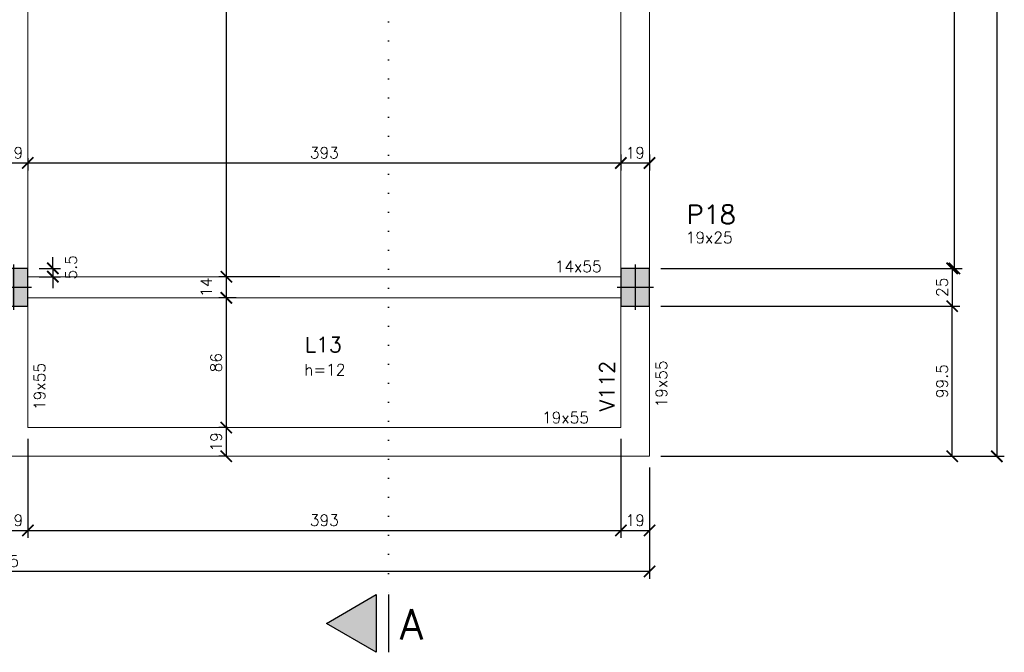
# Model space of a CAD drawing. Header units: centimetres. Extents: x 2886 to 4094, y 1074 to 3107.
# Tile 2 of 6: x 3441 to 4094, y 1074 to 1493. Entities that reach past the tile are written whole.
import ezdxf

# ---------------------------------------------------------------- set-up
doc = ezdxf.new("R2010")
doc.units = ezdxf.units.CM
doc.linetypes.add('DOT', pattern=[0.25, 0, -0.25])
for name, color, linetype in [('0.1mm', 1, 'Continuous'), ('0.2mm', 2, 'Continuous'), ('_COTA', 1, 'Continuous'), ('HATCH_2', 253, 'Continuous'), ('Pilares', 5, 'Continuous'), ('TEXTO 04', 6, 'Continuous'), ('Texto Viga', 6, 'Continuous')]:
    doc.layers.add(name, color=color, linetype=linetype)
for name, color, linetype, lineweight in [('Texto Dimensoes', 2, 'Continuous', 9), ('Texto Pilar', 4, 'Continuous', 9), ('Vigas', 3, 'Continuous', 9)]:
    doc.layers.add(name, color=color, linetype=linetype, lineweight=lineweight)
doc.styles.add('R100', font='romans.shx', dxfattribs={"height": 12.5})
doc.styles.add('R60', font='romans.shx', dxfattribs={"height": 7.5})
doc.styles.add('R80', font='romans.shx', dxfattribs={"height": 10})
doc.styles.add('TITULO 1', font='romans.shx', dxfattribs={"height": 20})
doc.dimstyles.new('Cotas', dxfattribs={"dimtxt": 7.5, "dimasz": 7.5, "dimexe": 5, "dimexo": 7.5, "dimgap": 3, "dimtad": 1, "dimdec": 1, "dimzin": 12, "dimdsep": 46, "dimtxsty": 'R60', "dimblk": 'ARCHTICK', "dimcen": 0.09, "dimclrd": 256, "dimclre": 256, "dimclrt": 2, "dimaunit": 1, "dimadec": 3, "dimazin": 3, "dimtfac": 1, "dimtdec": 1, "dimtmove": 2, "dimatfit": 2, "dimldrblk": 'ARCHTICK', "dimfxl": 1, "dimtolj": 1, "dimtzin": 0, "dimarcsym": 0})

# ---------------------------------------------------------------- blocks, each defined once
blk = doc.blocks.new('_ArchTick')
at = {"color": 0, "linetype": 'ByBlock', "const_width": 0.15}
blk.add_lwpolyline([(-0.5, -0.5), (0.5, 0.5)], dxfattribs=at)
blk = doc.blocks.new('*D190')
at = {"layer": '_COTA', "lineweight": -2, "transparency": 16777216}
for p, q in [((3427.61, 1401.22), (3427.61, 1393.01)), ((3427.61, 1398.01), (3446.61, 1398.01)), ((3446.61, 1401.22), (3446.61, 1393.01))]:
    blk.add_line(p, q, dxfattribs=at)
at = {"layer": 'Defpoints', "color": 0, "transparency": 16777216}
for p in [(3427.61, 1408.72), (3446.61, 1408.72), (3446.61, 1398.01)]:
    blk.add_point(p, dxfattribs=at)
at = {"layer": '_COTA', "lineweight": -2, "transparency": 16777216, "xscale": 7.5, "yscale": 7.5, "zscale": 7.5, "rotation": 180}
blk.add_blockref('_ArchTick', (3427.61, 1398.01), dxfattribs=at)
at = {"layer": '_COTA', "lineweight": -2, "transparency": 16777216, "xscale": 7.5, "yscale": 7.5, "zscale": 7.5}
blk.add_blockref('_ArchTick', (3446.61, 1398.01), dxfattribs=at)
at = {"layer": '_COTA', "color": 2, "transparency": 16777216, "insert": (3437.11, 1404.76), "char_height": 7.5, "attachment_point": 5, "style": 'R60'}
blk.add_mtext('\\A1;19', dxfattribs=at)
blk = doc.blocks.new('*D191')
at = {"layer": '_COTA', "lineweight": -2, "transparency": 16777216}
for p, q in [((3446.61, 1401.21), (3446.61, 1393.01)), ((3446.61, 1398.01), (3839.61, 1398.01)), ((3839.61, 1401.21), (3839.61, 1393.01))]:
    blk.add_line(p, q, dxfattribs=at)
at = {"layer": 'Defpoints', "color": 0, "transparency": 16777216}
for p in [(3446.61, 1408.71), (3839.61, 1408.71), (3839.61, 1398.01)]:
    blk.add_point(p, dxfattribs=at)
at = {"layer": '_COTA', "lineweight": -2, "transparency": 16777216, "xscale": 7.5, "yscale": 7.5, "zscale": 7.5, "rotation": 180}
blk.add_blockref('_ArchTick', (3446.61, 1398.01), dxfattribs=at)
at = {"layer": '_COTA', "lineweight": -2, "transparency": 16777216, "xscale": 7.5, "yscale": 7.5, "zscale": 7.5}
blk.add_blockref('_ArchTick', (3839.61, 1398.01), dxfattribs=at)
at = {"layer": '_COTA', "color": 2, "transparency": 16777216, "insert": (3643.11, 1404.76), "char_height": 7.5, "attachment_point": 5, "style": 'R60'}
blk.add_mtext('\\A1;393', dxfattribs=at)
blk = doc.blocks.new('*D192')
at = {"layer": '_COTA', "lineweight": -2, "transparency": 16777216}
for p, q in [((3839.61, 1403.57), (3839.61, 1393.01)), ((3858.61, 1403.57), (3858.61, 1393.01)), ((3839.61, 1398.01), (3858.61, 1398.01))]:
    blk.add_line(p, q, dxfattribs=at)
at = {"layer": 'Defpoints', "color": 0, "transparency": 16777216}
for p in [(3839.61, 1411.07), (3858.61, 1411.07), (3858.61, 1398.01)]:
    blk.add_point(p, dxfattribs=at)
at = {"layer": '_COTA', "lineweight": -2, "transparency": 16777216, "xscale": 7.5, "yscale": 7.5, "zscale": 7.5, "rotation": 180}
blk.add_blockref('_ArchTick', (3839.61, 1398.01), dxfattribs=at)
at = {"layer": '_COTA', "lineweight": -2, "transparency": 16777216, "xscale": 7.5, "yscale": 7.5, "zscale": 7.5}
blk.add_blockref('_ArchTick', (3858.61, 1398.01), dxfattribs=at)
at = {"layer": '_COTA', "color": 2, "transparency": 16777216, "insert": (3849.11, 1404.76), "char_height": 7.5, "attachment_point": 5, "style": 'R60'}
blk.add_mtext('\\A1;19', dxfattribs=at)
blk = doc.blocks.new('*D196')
at = {"layer": '_COTA', "lineweight": -2, "transparency": 16777216}
for p, q in [((3463.23, 1328.12), (3463.23, 1335.62)), ((3454.11, 1328.12), (3468.23, 1328.12)), ((3463.23, 1328.12), (3463.23, 1322.62)), ((3454.11, 1322.62), (3468.23, 1322.62)), ((3463.23, 1322.62), (3463.23, 1315.12))]:
    blk.add_line(p, q, dxfattribs=at)
at = {"layer": 'Defpoints', "color": 0, "transparency": 16777216}
for p in [(3446.61, 1328.12), (3446.61, 1322.62), (3463.23, 1322.62)]:
    blk.add_point(p, dxfattribs=at)
at = {"layer": '_COTA', "lineweight": -2, "transparency": 16777216, "xscale": 7.5, "yscale": 7.5, "zscale": 7.5}
for p, rotation in [((3463.23, 1328.12), 270), ((3463.23, 1322.62), 90)]:
    blk.add_blockref('_ArchTick', p, dxfattribs=dict(at, rotation=rotation))
at = {"layer": '_COTA', "color": 2, "transparency": 16777216, "insert": (3475.27, 1328.82), "char_height": 7.5, "attachment_point": 5, "rotation": 90, "style": 'R60'}
blk.add_mtext('\\A1;5.5', dxfattribs=at)
blk = doc.blocks.new('*D197')
at = {"layer": '_COTA', "lineweight": -2, "transparency": 16777216}
for p, q in [((3866.11, 1303.12), (4064.14, 1303.12)), ((4059.14, 1203.62), (4059.14, 1303.12)), ((3866.11, 1203.62), (4064.14, 1203.62))]:
    blk.add_line(p, q, dxfattribs=at)
at = {"layer": 'Defpoints', "color": 0, "transparency": 16777216}
for p in [(3858.61, 1303.12), (4059.14, 1303.12), (3858.61, 1203.62)]:
    blk.add_point(p, dxfattribs=at)
at = {"layer": '_COTA', "lineweight": -2, "transparency": 16777216, "xscale": 7.5, "yscale": 7.5, "zscale": 7.5}
for p, rotation in [((4059.14, 1303.12), 90), ((4059.14, 1203.62), 270)]:
    blk.add_blockref('_ArchTick', p, dxfattribs=dict(at, rotation=rotation))
at = {"layer": '_COTA', "color": 2, "transparency": 16777216, "insert": (4052.39, 1253.37), "char_height": 7.5, "attachment_point": 5, "rotation": 90, "style": 'R60'}
blk.add_mtext('\\A1;99.5', dxfattribs=at)
blk = doc.blocks.new('*D198')
at = {"layer": '_COTA', "lineweight": -2, "transparency": 16777216}
for p, q in [((3866.11, 1328.12), (4064.14, 1328.12)), ((4059.14, 1328.12), (4059.14, 1303.12)), ((3866.11, 1303.12), (4064.14, 1303.12))]:
    blk.add_line(p, q, dxfattribs=at)
at = {"layer": 'Defpoints', "color": 0, "transparency": 16777216}
for p in [(3858.61, 1328.12), (3858.61, 1303.12), (4059.14, 1303.12)]:
    blk.add_point(p, dxfattribs=at)
at = {"layer": '_COTA', "lineweight": -2, "transparency": 16777216, "xscale": 7.5, "yscale": 7.5, "zscale": 7.5}
for p, rotation in [((4059.14, 1328.12), 90), ((4059.14, 1303.12), 270)]:
    blk.add_blockref('_ArchTick', p, dxfattribs=dict(at, rotation=rotation))
at = {"layer": '_COTA', "color": 2, "transparency": 16777216, "insert": (4052.39, 1315.62), "char_height": 7.5, "attachment_point": 5, "rotation": 90, "style": 'R60'}
blk.add_mtext('\\A1;25', dxfattribs=at)
blk = doc.blocks.new('*D199')
at = {"layer": '_COTA', "lineweight": -2, "transparency": 16777216}
for p, q in [((4009.61, 1743.6), (4065.64, 1743.6)), ((4060.64, 1328.12), (4060.64, 1743.6)), ((3866.11, 1328.12), (4065.64, 1328.12))]:
    blk.add_line(p, q, dxfattribs=at)
at = {"layer": 'Defpoints', "color": 0, "transparency": 16777216}
for p in [(4002.11, 1743.6), (4060.64, 1743.6), (3858.61, 1328.12)]:
    blk.add_point(p, dxfattribs=at)
at = {"layer": '_COTA', "lineweight": -2, "transparency": 16777216, "xscale": 7.5, "yscale": 7.5, "zscale": 7.5}
for p, rotation in [((4060.64, 1743.6), 90), ((4060.64, 1328.12), 270)]:
    blk.add_blockref('_ArchTick', p, dxfattribs=dict(at, rotation=rotation))
at = {"layer": '_COTA', "color": 2, "transparency": 16777216, "insert": (4053.89, 1535.86), "char_height": 7.5, "attachment_point": 5, "rotation": 90, "style": 'R60'}
blk.add_mtext('\\A1;415.5', dxfattribs=at)
blk = doc.blocks.new('*D202')
at = {"layer": '_COTA', "lineweight": -2, "transparency": 16777216}
for p, q in [((4009.61, 2053.12), (4093.67, 2053.12)), ((4088.67, 2053.12), (4088.67, 1203.62)), ((3866.11, 1203.62), (4093.67, 1203.62))]:
    blk.add_line(p, q, dxfattribs=at)
at = {"layer": 'Defpoints', "color": 0, "transparency": 16777216}
for p in [(4002.11, 2053.12), (3858.61, 1203.62), (4088.67, 1203.62)]:
    blk.add_point(p, dxfattribs=at)
at = {"layer": '_COTA', "lineweight": -2, "transparency": 16777216, "xscale": 7.5, "yscale": 7.5, "zscale": 7.5}
for p, rotation in [((4088.67, 2053.12), 90), ((4088.67, 1203.62), 270)]:
    blk.add_blockref('_ArchTick', p, dxfattribs=dict(at, rotation=rotation))
at = {"layer": '_COTA', "color": 2, "transparency": 16777216, "insert": (4081.92, 1628.37), "char_height": 7.5, "attachment_point": 5, "rotation": 90, "style": 'R60'}
blk.add_mtext('\\A1;849.5', dxfattribs=at)
blk = doc.blocks.new('*D119')
at = {"layer": '_COTA', "lineweight": -2, "transparency": 16777216}
for p, q in [((3613.57, 1746.1), (3573.16, 1746.1)), ((3578.16, 1322.62), (3578.16, 1746.1)), ((3613.57, 1322.62), (3573.16, 1322.62))]:
    blk.add_line(p, q, dxfattribs=at)
at = {"layer": 'Defpoints', "color": 0, "transparency": 16777216}
for p in [(3578.16, 1746.1), (3621.07, 1746.1), (3621.07, 1322.62)]:
    blk.add_point(p, dxfattribs=at)
at = {"layer": '_COTA', "lineweight": -2, "transparency": 16777216, "xscale": 7.5, "yscale": 7.5, "zscale": 7.5}
for p, rotation in [((3578.16, 1746.1), 90), ((3578.16, 1322.62), 270)]:
    blk.add_blockref('_ArchTick', p, dxfattribs=dict(at, rotation=rotation))
at = {"layer": '_COTA', "color": 2, "transparency": 16777216, "insert": (3571.41, 1534.36), "char_height": 7.5, "attachment_point": 5, "rotation": 90, "style": 'R60'}
blk.add_mtext('\\A1;423.5', dxfattribs=at)
blk = doc.blocks.new('*D120')
at = {"layer": '_COTA', "lineweight": -2, "transparency": 16777216}
for p, q in [((3585.87, 1322.62), (3573.16, 1322.62)), ((3578.16, 1308.62), (3578.16, 1322.62)), ((3584.76, 1308.62), (3573.16, 1308.62))]:
    blk.add_line(p, q, dxfattribs=at)
at = {"layer": 'Defpoints', "color": 0, "transparency": 16777216}
for p in [(3578.16, 1322.62), (3593.37, 1322.62), (3592.26, 1308.62)]:
    blk.add_point(p, dxfattribs=at)
at = {"layer": '_COTA', "lineweight": -2, "transparency": 16777216, "xscale": 7.5, "yscale": 7.5, "zscale": 7.5}
for p, rotation in [((3578.16, 1322.62), 90), ((3578.16, 1308.62), 270)]:
    blk.add_blockref('_ArchTick', p, dxfattribs=dict(at, rotation=rotation))
at = {"layer": '_COTA', "color": 2, "transparency": 16777216, "insert": (3564.91, 1315.62), "char_height": 7.5, "attachment_point": 5, "rotation": 90, "style": 'R60'}
blk.add_mtext('\\A1;14', dxfattribs=at)
blk = doc.blocks.new('*D121')
at = {"layer": '_COTA', "lineweight": -2, "transparency": 16777216}
for p, q in [((3579.04, 1308.62), (3573.16, 1308.62)), ((3578.16, 1222.62), (3578.16, 1308.62)), ((3579.04, 1222.62), (3573.16, 1222.62))]:
    blk.add_line(p, q, dxfattribs=at)
at = {"layer": 'Defpoints', "color": 0, "transparency": 16777216}
for p in [(3578.16, 1308.62), (3586.54, 1308.62), (3586.54, 1222.62)]:
    blk.add_point(p, dxfattribs=at)
at = {"layer": '_COTA', "lineweight": -2, "transparency": 16777216, "xscale": 7.5, "yscale": 7.5, "zscale": 7.5}
for p, rotation in [((3578.16, 1308.62), 90), ((3578.16, 1222.62), 270)]:
    blk.add_blockref('_ArchTick', p, dxfattribs=dict(at, rotation=rotation))
at = {"layer": '_COTA', "color": 2, "transparency": 16777216, "insert": (3571.41, 1265.62), "char_height": 7.5, "attachment_point": 5, "rotation": 90, "style": 'R60'}
blk.add_mtext('\\A1;86', dxfattribs=at)
blk = doc.blocks.new('*D122')
at = {"layer": '_COTA', "lineweight": -2, "transparency": 16777216}
for p, q in [((3578.54, 1222.62), (3573.16, 1222.62)), ((3578.16, 1203.62), (3578.16, 1222.62)), ((3578.54, 1203.62), (3573.16, 1203.62))]:
    blk.add_line(p, q, dxfattribs=at)
at = {"layer": 'Defpoints', "color": 0, "transparency": 16777216}
for p in [(3578.16, 1222.62), (3586.04, 1222.62), (3586.04, 1203.62)]:
    blk.add_point(p, dxfattribs=at)
at = {"layer": '_COTA', "lineweight": -2, "transparency": 16777216, "xscale": 7.5, "yscale": 7.5, "zscale": 7.5}
for p, rotation in [((3578.16, 1222.62), 90), ((3578.16, 1203.62), 270)]:
    blk.add_blockref('_ArchTick', p, dxfattribs=dict(at, rotation=rotation))
at = {"layer": '_COTA', "color": 2, "transparency": 16777216, "insert": (3571.41, 1213.12), "char_height": 7.5, "attachment_point": 5, "rotation": 90, "style": 'R60'}
blk.add_mtext('\\A1;19', dxfattribs=at)
blk = doc.blocks.new('*D167')
at = {"layer": '_COTA', "lineweight": -2, "transparency": 16777216}
for p, q in [((3427.61, 1215.12), (3427.61, 1149.47)), ((3446.61, 1215.12), (3446.61, 1149.47)), ((3427.61, 1154.47), (3446.61, 1154.47))]:
    blk.add_line(p, q, dxfattribs=at)
at = {"layer": 'Defpoints', "color": 0, "transparency": 16777216}
for p in [(3427.61, 1222.62), (3446.61, 1222.62), (3446.61, 1154.47)]:
    blk.add_point(p, dxfattribs=at)
at = {"layer": '_COTA', "lineweight": -2, "transparency": 16777216, "xscale": 7.5, "yscale": 7.5, "zscale": 7.5, "rotation": 180}
blk.add_blockref('_ArchTick', (3427.61, 1154.47), dxfattribs=at)
at = {"layer": '_COTA', "lineweight": -2, "transparency": 16777216, "xscale": 7.5, "yscale": 7.5, "zscale": 7.5}
blk.add_blockref('_ArchTick', (3446.61, 1154.47), dxfattribs=at)
at = {"layer": '_COTA', "color": 2, "transparency": 16777216, "insert": (3437.11, 1161.22), "char_height": 7.5, "attachment_point": 5, "style": 'R60'}
blk.add_mtext('\\A1;19', dxfattribs=at)
blk = doc.blocks.new('*D168')
at = {"layer": '_COTA', "lineweight": -2, "transparency": 16777216}
for p, q in [((3446.61, 1215.12), (3446.61, 1149.47)), ((3839.61, 1215.12), (3839.61, 1149.47)), ((3446.61, 1154.47), (3839.61, 1154.47))]:
    blk.add_line(p, q, dxfattribs=at)
at = {"layer": 'Defpoints', "color": 0, "transparency": 16777216}
for p in [(3446.61, 1222.62), (3839.61, 1222.62), (3839.61, 1154.47)]:
    blk.add_point(p, dxfattribs=at)
at = {"layer": '_COTA', "lineweight": -2, "transparency": 16777216, "xscale": 7.5, "yscale": 7.5, "zscale": 7.5, "rotation": 180}
blk.add_blockref('_ArchTick', (3446.61, 1154.47), dxfattribs=at)
at = {"layer": '_COTA', "lineweight": -2, "transparency": 16777216, "xscale": 7.5, "yscale": 7.5, "zscale": 7.5}
blk.add_blockref('_ArchTick', (3839.61, 1154.47), dxfattribs=at)
at = {"layer": '_COTA', "color": 2, "transparency": 16777216, "insert": (3643.11, 1161.22), "char_height": 7.5, "attachment_point": 5, "style": 'R60'}
blk.add_mtext('\\A1;393', dxfattribs=at)
blk = doc.blocks.new('*D169')
at = {"layer": '_COTA', "lineweight": -2, "transparency": 16777216}
for p, q in [((3839.61, 1215.12), (3839.61, 1149.47)), ((3858.61, 1196.12), (3858.61, 1149.47)), ((3839.61, 1154.47), (3858.61, 1154.47))]:
    blk.add_line(p, q, dxfattribs=at)
at = {"layer": 'Defpoints', "color": 0, "transparency": 16777216}
for p in [(3839.61, 1222.62), (3858.61, 1203.62), (3858.61, 1154.47)]:
    blk.add_point(p, dxfattribs=at)
at = {"layer": '_COTA', "lineweight": -2, "transparency": 16777216, "xscale": 7.5, "yscale": 7.5, "zscale": 7.5, "rotation": 180}
blk.add_blockref('_ArchTick', (3839.61, 1154.47), dxfattribs=at)
at = {"layer": '_COTA', "lineweight": -2, "transparency": 16777216, "xscale": 7.5, "yscale": 7.5, "zscale": 7.5}
blk.add_blockref('_ArchTick', (3858.61, 1154.47), dxfattribs=at)
at = {"layer": '_COTA', "color": 2, "transparency": 16777216, "insert": (3849.11, 1161.22), "char_height": 7.5, "attachment_point": 5, "style": 'R60'}
blk.add_mtext('\\A1;19', dxfattribs=at)
blk = doc.blocks.new('*D170')
at = {"layer": '_COTA', "lineweight": -2, "transparency": 16777216}
for p, q in [((3003.61, 1196.12), (3003.61, 1122.36)), ((3858.61, 1196.12), (3858.61, 1122.36)), ((3858.61, 1127.36), (3003.61, 1127.36))]:
    blk.add_line(p, q, dxfattribs=at)
at = {"layer": 'Defpoints', "color": 0, "transparency": 16777216}
for p in [(3003.61, 1203.62), (3858.61, 1203.62), (3003.61, 1127.36)]:
    blk.add_point(p, dxfattribs=at)
at = {"layer": '_COTA', "lineweight": -2, "transparency": 16777216, "xscale": 7.5, "yscale": 7.5, "zscale": 7.5, "rotation": 180}
blk.add_blockref('_ArchTick', (3003.61, 1127.36), dxfattribs=at)
at = {"layer": '_COTA', "lineweight": -2, "transparency": 16777216, "xscale": 7.5, "yscale": 7.5, "zscale": 7.5}
blk.add_blockref('_ArchTick', (3858.61, 1127.36), dxfattribs=at)
at = {"layer": '_COTA', "color": 2, "transparency": 16777216, "insert": (3431.11, 1134.11), "char_height": 7.5, "attachment_point": 5, "style": 'R60'}
blk.add_mtext('\\A1;855', dxfattribs=at)
blk = doc.blocks.new('P 19x25')
at = {"layer": 'Pilares', "color": 1}
for points in [[(0, 15), (0, -15)], [(-12, 0), (12, 0)]]:
    blk.add_lwpolyline(points, dxfattribs=at)
at = {"layer": 'Pilares'}
blk.add_lwpolyline([(-9.5, 12.5), (-9.5, -12.5), (9.5, -12.5), (9.5, 12.5)], close=True, dxfattribs=at)

msp = doc.modelspace()

# ---------------------------------------------------------------- hatches: boundary and pattern name
at = {"layer": 'HATCH_2'}
h = msp.add_hatch(color=256, dxfattribs=at)
h.dxf.hatch_style = 1
h.paths.add_polyline_path([(3427.61, 1328.12), (3427.61, 1303.12), (3446.61, 1303.12), (3446.61, 1328.12)])
h = msp.add_hatch(color=256, dxfattribs=at)
h.dxf.hatch_style = 1
h.paths.add_polyline_path([(3839.61, 1328.12), (3839.61, 1303.12), (3858.61, 1303.12), (3858.61, 1328.12)])
h = msp.add_hatch(color=256, dxfattribs=at)
h.dxf.hatch_style = 1
h.paths.add_polyline_path([(3644.44, 1092.83), (3677.55, 1111.94), (3677.55, 1073.71)])

# ---------------------------------------------------------------- linework, layer by layer
at = {"layer": '0.1mm', "linetype": 'DOT', "ltscale": 50}
msp.add_lwpolyline([(3685.55, 3016.04), (3685.55, 1111.94)], dxfattribs=at)
at = {"layer": '0.2mm'}
msp.add_lwpolyline([(3644.44, 1092.83), (3677.55, 1111.94), (3677.55, 1073.71)], close=True, dxfattribs=at)
msp.add_lwpolyline([(3685.55, 1111.94), (3685.55, 1073.71)], dxfattribs=at)
at = {"layer": 'Vigas'}
for points in [[(3446.61, 1328.12), (3446.61, 1738.1)], [(3839.61, 1328.12), (3839.61, 1740.6)], [(3858.61, 1328.12), (3858.61, 1740.6)], [(3446.61, 1322.62), (3839.61, 1322.62)], [(3446.61, 1308.62), (3839.61, 1308.62)], [(3446.61, 1222.62), (3446.61, 1303.12)], [(3839.61, 1222.62), (3839.61, 1303.12)], [(3858.61, 1203.62), (3858.61, 1303.12)], [(3446.61, 1222.62), (3839.61, 1222.62)], [(3002.11, 1203.62), (3858.61, 1203.62)]]:
    msp.add_lwpolyline(points, dxfattribs=at)

# ---------------------------------------------------------------- block references
at = {"layer": 'Pilares', "color": 7}
for p in [(3437.11, 1315.62), (3849.11, 1315.62)]:
    msp.add_blockref('P 19x25', p, dxfattribs=at)

# ---------------------------------------------------------------- texts
at = {"layer": 'TEXTO 04', "insert": (3693.08, 1102.23), "char_height": 20, "attachment_point": 1, "style": 'TITULO 1'}
msp.add_mtext_dynamic_manual_height_columns('A', width=15, gutter_width=75, heights=[0], dxfattribs=at)
at = {"layer": 'Texto Dimensoes', "char_height": 7.5, "attachment_point": 1, "style": 'R60'}
for s, width, insert in [('{\\C2;19x25}', 1.0016, (3882.55, 1352.28)), ('{\\C2;14x55}', 1.0016, (3795.73, 1333.14)), ('{\\C2;h=12}', 7.5, (3629.76, 1264.75)), ('{\\C2;19x55}', 1.0016, (3787.34, 1233))]:
    msp.add_mtext_dynamic_manual_height_columns(s, width=width, gutter_width=1, heights=[0], dxfattribs=dict(at, insert=insert))
at = {"layer": 'Texto Dimensoes', "char_height": 7.5, "attachment_point": 1, "rotation": 90, "style": 'R60'}
for insert in [(3450.66, 1234.27), (3862.73, 1235.95)]:
    msp.add_mtext_dynamic_manual_height_columns('{\\C2;19x55}', width=1.0016, gutter_width=1, heights=[0], dxfattribs=dict(at, insert=insert))
at = {"layer": 'Texto Pilar', "insert": (3883.08, 1370.13), "char_height": 12.5, "attachment_point": 1, "style": 'R100'}
msp.add_mtext_dynamic_manual_height_columns('P18', width=1.0016, gutter_width=1, heights=[0], dxfattribs=at)
at = {"layer": 'Texto Viga', "style": 'R80'}
msp.add_text('V112', height=10, rotation=90, dxfattribs=at).set_placement((3835.34, 1233.39))
at = {"layer": 'Texto Viga', "insert": (3630.3, 1282.6), "char_height": 10, "attachment_point": 1, "style": 'R80'}
msp.add_mtext_dynamic_manual_height_columns('L13', width=1.0016, gutter_width=1, heights=[0], dxfattribs=at)

# ---------------------------------------------------------------- dimensions: what is measured, and where the dimension line sits
at = {"layer": '_COTA'}
for base, p1, p2, picture, middle in [((4088.67, 1203.62), (4002.11, 2053.12), (3858.61, 1203.62), '*D202', (4081.92, 1628.37)), ((3578.16, 1746.1), (3621.07, 1322.62), (3621.07, 1746.1), '*D119', (3571.41, 1534.36)), ((4060.64, 1743.6), (3858.61, 1328.12), (4002.11, 1743.6), '*D199', (4053.89, 1535.86)), ((4059.14, 1303.12), (3858.61, 1328.12), (3858.61, 1303.12), '*D198', (4052.39, 1315.62)), ((3578.16, 1322.62), (3592.26, 1308.62), (3593.37, 1322.62), '*D120', (3564.91, 1315.62)), ((3578.16, 1308.62), (3586.54, 1222.62), (3586.54, 1308.62), '*D121', (3571.41, 1265.62)), ((4059.14, 1303.12), (3858.61, 1203.62), (3858.61, 1303.12), '*D197', (4052.39, 1253.37)), ((3578.16, 1222.62), (3586.04, 1203.62), (3586.04, 1222.62), '*D122', (3571.41, 1213.12))]:
    dim = msp.add_linear_dim(base=base, p1=p1, p2=p2, angle=90, dimstyle='Cotas', dxfattribs=at)
    dim.commit()
    dim.dimension.update_dxf_attribs({"geometry": picture, "text_midpoint": middle})
for base, p1, p2, picture, middle in [((3446.61, 1398.01), (3427.61, 1408.72), (3446.61, 1408.72), '*D190', (3437.11, 1404.76)), ((3839.61, 1398.01), (3446.61, 1408.71), (3839.61, 1408.71), '*D191', (3643.11, 1404.76)), ((3858.61, 1398.01), (3839.61, 1411.07), (3858.61, 1411.07), '*D192', (3849.11, 1404.76)), ((3446.61, 1154.47), (3427.61, 1222.62), (3446.61, 1222.62), '*D167', (3437.11, 1161.22)), ((3839.61, 1154.47), (3446.61, 1222.62), (3839.61, 1222.62), '*D168', (3643.11, 1161.22)), ((3858.61, 1154.47), (3839.61, 1222.62), (3858.61, 1203.62), '*D169', (3849.11, 1161.22)), ((3003.61, 1127.36), (3858.61, 1203.62), (3003.61, 1203.62), '*D170', (3431.11, 1134.11))]:
    dim = msp.add_linear_dim(base=base, p1=p1, p2=p2, dimstyle='Cotas', dxfattribs=at)
    dim.commit()
    dim.dimension.update_dxf_attribs({"geometry": picture, "text_midpoint": middle})
dim = msp.add_linear_dim(base=(3463.23, 1322.62), p1=(3446.61, 1328.12), p2=(3446.61, 1322.62), angle=90, dimstyle='Cotas', dxfattribs=at)
dim.commit()
dim.dimension.update_dxf_attribs({"geometry": '*D196', "text_midpoint": (3475.27, 1328.82), "dimtype": 160})

doc.saveas('drawing.dxf')
